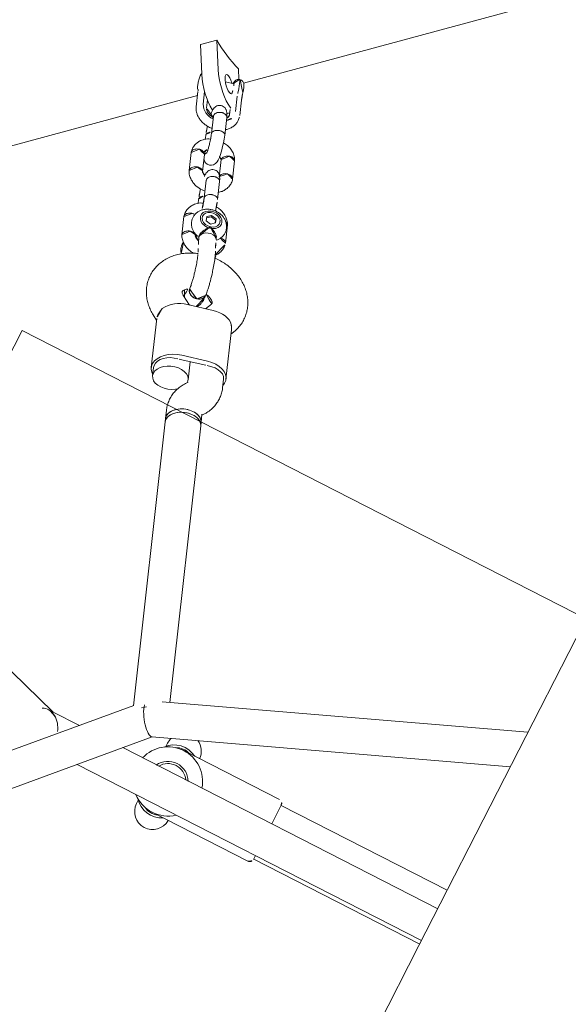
# Model space of a CAD drawing. Extents: x 5459245 to 5462690, y 5971016 to 5972523.
# Tile 155 of 198: x 5462452.875 to 5462453.12, y 5972213.936 to 5972214.377. Entities that reach past the tile are written whole.
import ezdxf

# ---------------------------------------------------------------- set-up
doc = ezdxf.new("R2010")
doc.units = 0
doc.layers.add('A_MAŁA ARCHITEKTURA', color=195, linetype='CONTINUOUS', lineweight=9)
doc.layers.add('ADT CCTV', color=102, linetype='CONTINUOUS')

# ---------------------------------------------------------------- blocks, each defined once
blk = doc.blocks.new('A$C43995eb0')
at = {"layer": 'A_MAŁA ARCHITEKTURA'}
for p, q in [((831.59, 350), (831.59, -350)), ((831.59, -350), (1131.59, -350))]:
    blk.add_line(p, q, dxfattribs=at)
at = {"layer": 'A_MAŁA ARCHITEKTURA', "linetype": 'Continuous'}
for p, q in [((355.72, -66.5), (995.85, -66.5)), ((888.66, -66.5), (950.99, -218.5)), ((967.05, -215.5), (905.95, -66.5)), ((968.09, -66.5), (968.09, -150)), ((977.33, -66.5), (977.33, -224.91)), ((993.33, -239.72), (993.33, -66.5)), ((995.09, -150), (995.09, -66.5)), ((995.85, -66.5), (1143.94, -66.5)), ((966.09, -151.9), (966.09, -200)), ((977.33, -150), (967.99, -150)), ((995.19, -150), (993.33, -150)), ((997.09, -200), (997.09, -151.9)), ((966.09, -200), (966.09, -201)), ((966.13, -201), (966.09, -201)), ((997.09, -201), (997.06, -201)), ((997.09, -201), (997.09, -200)), ((687.86, -312.1), (588.82, -202.83)), ((966.4, -208), (968.04, -208)), ((995.14, -208), (996.78, -208)), ((949.72, -215.42), (833.25, -259.36)), ((1208.21, -438.67), (966.98, -215.33)), ((958.21, -229.02), (1193.15, -446.53)), ((838.9, -274.33), (958.44, -229.23)), ((977.33, -246.71), (977.33, -259.85)), ((809.41, -258.83), (788.71, -266.64)), ((813.57, -258.37), (809.99, -259.72)), ((831.83, -259.9), (828.25, -261.25)), ((833.25, -259.36), (831.83, -259.9)), ((977.33, -259.84), (955.49, -331.17)), ((828.76, -261.06), (827.98, -260.49)), ((977.33, -261.53), (977.33, -262.49)), ((790.47, -265.98), (789.2, -265.39)), ((806.03, -269.8), (808.92, -281.34)), ((808.01, -269.62), (810.9, -281.15)), ((817.4, -273.76), (809.77, -276.64)), ((818.56, -273.42), (819.48, -274.1)), ((818.69, -273.54), (818.71, -273.53)), ((833.9, -276.22), (837.47, -274.87)), ((837.47, -274.87), (838.9, -274.33)), ((782.51, -279.93), (785.57, -281.34)), ((787.58, -289.39), (784.69, -277.85)), ((755.42, -286.71), (747.7, -289.62)), ((787.35, -288.46), (784.93, -292.66)), ((819.49, -290.07), (823.04, -288.73)), ((747.55, -295.45), (749.32, -294.77)), ((749.44, -294.92), (748.21, -295.38)), ((749.32, -294.77), (750.73, -296.51)), ((751.06, -293.21), (751.03, -293.18)), ((755.83, -291.18), (755.1, -291.46)), ((780.86, -291.63), (781.26, -291.56)), ((799.34, -298.77), (820.07, -290.95)), ((728.4, -296.9), (720.68, -299.81)), ((739.56, -298.74), (732.01, -301.59)), ((747.18, -297.86), (747.55, -295.45)), ((747.18, -297.86), (747.84, -297.8)), ((748.59, -299.6), (747.18, -297.86)), ((748.21, -295.38), (747.55, -295.45)), ((748.21, -295.38), (747.84, -297.8)), ((747.84, -297.8), (749.13, -299.39)), ((748.59, -299.6), (750.36, -298.92)), ((750.73, -296.51), (750.36, -298.92)), ((757.82, -298.7), (758.56, -298.42)), ((798.79, -300.65), (800.02, -298.52)), ((722.91, -305.38), (730.29, -302.6)), ((751.73, -300.74), (751.76, -300.69)), ((758.44, -300.28), (757.8, -300.53)), ((757.93, -300.21), (758.65, -300.14)), ((701.62, -307.01), (695.14, -309.45)), ((734.16, -307.19), (741.66, -304.36)), ((743.43, -306.31), (745.1, -305.68)), ((753.17, -308.68), (760.88, -305.77)), ((692.61, -310.23), (691.7, -310.46)), ((700.85, -309.5), (694.37, -311.94)), ((701.16, -312.1), (703.31, -311.3)), ((703.48, -312.51), (702.62, -311.56)), ((712.53, -308.93), (704.98, -311.78)), ((731.42, -310.48), (724.25, -313.18)), ((683.27, -316.99), (687.32, -314.69)), ((690.12, -315.91), (691.05, -319.6)), ((707.14, -317.38), (714.64, -314.55)), ((716.41, -316.51), (718.07, -315.88)), ((726.15, -318.88), (733.86, -315.97)), ((687.75, -324.91), (676.2, -331.48)), ((699.09, -325.95), (704.46, -323.92)), ((705.3, -321.81), (701.91, -323.09)), ((700.51, -328.55), (706.99, -326.1)), ((768.26, -400.82), (702.19, -327.92)), ((681.33, -337.13), (676.2, -331.48)), ((692.88, -330.57), (681.33, -337.13))]:
    blk.add_line(p, q, dxfattribs=at)
at = {"layer": 'A_MAŁA ARCHITEKTURA', "linetype": 'Continuous', "flags": 128}
for points in [[(963.8, -207.56), (964.62, -207.8), (966.4, -208)], [(957.59, -225.49), (956.91, -224.66), (956.27, -223.69)], [(812.6, -258.73), (811.33, -258.53), (809.99, -258.66), (808.76, -259.14), (807.68, -259.96), (806.8, -261.09), (806.14, -262.5), (805.72, -264.13), (805.56, -265.94), (805.66, -267.85), (806.03, -269.8)], [(807.81, -268.65), (807.38, -267.03), (807.2, -265.41), (807.26, -263.87), (807.58, -262.48), (808.12, -261.31), (808.88, -260.4), (809.82, -259.79), (809.99, -259.72)], [(837.47, -274.87), (836.86, -275.04), (835.69, -275.05), (834.48, -274.71), (833.28, -274.02), (832.14, -273.03), (831.11, -271.77), (830.26, -270.3), (829.6, -268.7), (829.19, -267.04), (829.03, -265.39), (829.13, -263.84), (829.49, -262.45), (830.09, -261.29), (830.9, -260.42), (831.83, -259.9)], [(831.83, -259.9), (831.38, -260.1), (830.47, -260.82), (829.76, -261.84), (829.28, -263.12), (829.04, -264.6), (829.07, -266.21), (829.36, -267.87)], [(830.67, -266.85), (830.46, -265.19), (830.51, -263.61), (830.82, -262.18), (831.37, -260.97), (832.14, -260.04), (833.1, -259.42), (833.25, -259.36)], [(833.25, -259.36), (832.8, -259.57), (831.9, -260.28), (831.18, -261.3), (830.7, -262.58), (830.47, -264.06), (830.5, -265.67), (830.79, -267.34)], [(784.69, -277.85), (784.39, -276.34), (784.24, -274.85), (784.25, -273.41), (784.41, -272.04), (784.73, -270.77), (785.19, -269.64), (785.79, -268.66), (786.52, -267.85)], [(829.36, -267.87), (829.9, -269.52), (830.66, -271.06), (831.61, -272.43), (832.7, -273.56), (833.88, -274.41), (835.09, -274.92), (836.29, -275.09), (837.4, -274.89), (837.47, -274.87)], [(838.9, -274.33), (838.51, -274.45), (837.36, -274.54), (836.15, -274.27), (834.94, -273.65), (833.79, -272.72), (832.73, -271.51), (831.84, -270.08), (831.14, -268.5), (830.67, -266.85)], [(830.79, -267.34), (831.33, -268.98), (832.09, -270.52), (833.03, -271.89), (834.12, -273.03), (835.3, -273.87), (836.52, -274.39), (837.71, -274.55), (838.83, -274.36), (838.9, -274.33)], [(818.69, -273.54), (818.01, -273.59), (816.95, -273.96), (816.04, -274.68), (815.33, -275.7), (814.85, -276.98), (814.61, -278.46), (814.64, -280.07), (814.93, -281.74)], [(814.93, -281.74), (815.47, -283.38), (816.23, -284.92), (817.18, -286.29), (818.27, -287.42), (819.45, -288.27), (820.66, -288.79), (821.86, -288.95), (822.97, -288.75), (823.96, -288.21), (824.78, -287.33), (825.38, -286.18), (825.74, -284.79), (825.84, -283.23), (825.68, -281.59), (825.27, -279.92), (824.61, -278.32), (823.76, -276.86), (823.05, -275.94)], [(808.92, -281.34), (809.53, -283.27), (810.36, -285.11), (811.4, -286.8), (812.6, -288.29), (813.92, -289.51), (815.31, -290.43), (816.74, -291.02), (818.15, -291.25), (819.49, -291.13), (820.72, -290.65), (821.79, -289.83), (822.53, -288.92)], [(811.18, -282.11), (811.57, -283.74), (812.18, -285.32), (812.99, -286.77), (813.97, -288.04), (815.07, -289.06), (816.24, -289.8), (817.43, -290.21), (818.59, -290.28), (819.49, -290.07)], [(749.68, -292.35), (748.66, -292.19), (747.66, -292.41), (746.76, -292.98), (746.02, -293.86), (745.5, -294.99), (745.23, -296.28), (745.24, -297.64), (745.53, -298.97), (746.07, -300.16), (746.82, -301.13), (747.73, -301.81), (748.74, -302.14), (749.75, -302.11), (750.71, -301.71), (751.54, -300.98), (752.18, -299.96), (752.58, -298.74), (752.71, -297.41), (752.56, -296.05), (752.14, -294.78), (751.49, -293.69), (750.65, -292.86), (749.68, -292.35)], [(751.9, -296.07), (751.47, -294.95), (750.82, -294.03), (750.01, -293.38), (749.1, -293.08), (748.18, -293.14), (747.33, -293.55), (746.62, -294.3), (746.12, -295.29), (745.87, -296.46), (745.9, -297.69), (746.2, -298.87), (746.74, -299.91), (747.48, -300.7), (748.35, -301.18), (749.27, -301.31), (750.17, -301.06), (750.96, -300.48), (751.57, -299.6), (751.94, -298.51), (752.06, -297.3), (751.9, -296.07)], [(758.56, -298.42), (758.52, -298.43), (757.72, -298.51), (756.87, -298.22), (756.05, -297.59), (755.34, -296.7), (754.82, -295.62), (754.53, -294.45), (754.5, -293.32), (754.73, -292.34)], [(754.73, -292.34), (755.21, -291.6), (755.83, -291.19)], [(726.09, -312.49), (726.86, -311.86), (727.18, -311.42), (727.39, -311.01), (727.63, -310.03), (727.55, -309.02), (727.18, -308.15), (726.53, -307.39), (725.66, -306.86), (724.7, -306.6), (723.81, -306.52), (723.1, -306.54), (722.4, -306.6), (721.08, -306.77), (718.89, -307.17), (717.45, -307.5), (715.83, -307.91), (714.11, -308.41), (712.44, -308.96), (712.44, -308.96)], [(692.49, -312.49), (691.2, -312.82), (689.96, -313.18), (688.88, -313.55), (688.02, -313.89), (687.44, -314.2), (687.2, -314.44), (687.2, -314.52)], [(700.45, -312.06), (700.21, -312.6), (699.46, -313.93), (698.46, -315.38), (697.25, -316.9), (695.85, -318.44), (694.32, -319.96), (692.69, -321.41), (691.02, -322.74), (689.36, -323.92), (687.75, -324.91)], [(694.5, -315.85), (694.01, -316.65), (693.3, -317.54), (692.43, -318.44), (691.46, -319.28), (690.48, -319.99), (689.57, -320.51), (688.8, -320.8), (688.22, -320.84), (687.9, -320.61), (687.85, -320.16), (688.07, -319.5), (688.56, -318.69), (689.27, -317.8), (690.14, -316.9), (690.33, -316.72)], [(690.9, -315.46), (690.34, -315.71), (690.13, -315.89), (690.12, -315.91)], [(694.55, -314.58), (694.68, -314.73), (694.73, -315.18), (694.5, -315.85)]]:
    blk.add_lwpolyline(points, dxfattribs=at)
at = {"layer": 'A_MAŁA ARCHITEKTURA', "linetype": 'Continuous'}
for centre, radius, start, end in [((967.99, -151.9), 1.9, 90, 180), ((995.19, -151.9), 1.9, 0, 90), ((981.59, -200), 15.5, 105.9788, 180), ((966.4, -200), 8, 92.223, 153.6159), ((981.59, -200), 9, 117.266, 242.734), ((981.59, -200), 8, 122.2326, 237.7674), ((981.59, -200), 15.5, 319.1984, 40.8016), ((996.78, -200), 8, 270, 87.777), ((975.59, -200), 11, 149.7274, 230.8996), ((973.59, -200), 8, 159.6359, 208.723), ((987.59, -200), 11, 309.1004, 30.2726), ((989.59, -200), 8, 331.277, 20.3641), ((981.59, -200), 15.5, 180, 254.0212), ((819.37, -266.77), 11.71, 189.2517, 194.0761), ((822.7, -278.2), 12.16, 194.0674, 198.7705), ((801.38, -286.45), 14.1, 192.0223, 239.504), ((689.05, -297.3), 15.58, 282.7793, 289.9726), ((702.35, -314.13), 4.87, 36.6204, 107.9659), ((627.4, -298.71), 58.78, 326.1195, 341.8731), ((695.81, -328.46), 13.9, 95.2202, 110.6993), ((701.2, -317.6), 7.11, 297.2849, 5.0956), ((675.32, -300.21), 35.07, 300.045, 327.8277)]:
    blk.add_arc(centre, radius, start, end, dxfattribs=at)
for centre, major_axis, ratio, start_param, end_param in [((960.25, -220), (6.72, 4.66), 0.316315, 3.813533, 6.213438), ((960.25, -220), (6.72, 4.66), 0.316315, 3.813533, 6.213438), ((985.33, -261.04), (7.2, 4.39), 0.795996, 1.255342, 3.075988), ((985.33, -261.04), (7.2, 4.39), 0.795996, 1.255342, 2.164694), ((985.33, -261.04), (7.2, 4.39), 0.795996, 2.164694, 3.075988), ((985.33, -261.04), (8, -1.2), 0.067946, 2.965279, 3.131424), ((985.33, -261.04), (8, -1.2), 0.067946, 2.965279, 3.151762)]:
    blk.add_ellipse(centre, major_axis=major_axis, ratio=ratio, start_param=start_param, end_param=end_param, dxfattribs=at)
for points, knots in [([(827.98, -260.49), (827.54, -260.19), (826.46, -259.45), (824.6, -258.53), (822.43, -257.81), (820.22, -257.43), (818.02, -257.38), (815.89, -257.65), (814.42, -258.05), (813.67, -258.33), (813.57, -258.37)], [0, 0, 0, 0, 0.103852, 0.256199, 0.40649, 0.553856, 0.6987, 0.841688, 0.977334, 1, 1, 1, 1]), ([(789.2, -265.39), (788.7, -265.18), (787.47, -264.65), (785.42, -264.1), (783.09, -263.79), (780.78, -263.81), (778.52, -264.15), (776.33, -264.79), (774.25, -265.73), (772.29, -266.94), (770.48, -268.42), (768.83, -270.14), (767.37, -272.09), (766.11, -274.26), (765.07, -276.6), (764.27, -279.1), (763.72, -281.71), (763.45, -284.39), (763.38, -286.46), (763.5, -287.61), (763.52, -287.86)], [0, 0, 0, 0, 0.0404862, 0.0994768, 0.1577367, 0.2151775, 0.2720542, 0.3286287, 0.3851627, 0.441968, 0.4993174, 0.5574151, 0.6163684, 0.676173, 0.7367236, 0.7978523, 0.8593816, 0.9211693, 0.9831224, 1, 1, 1, 1]), ([(786.52, -267.85), (787.2, -267.38), (787.96, -266.85), (788.64, -266.69), (788.72, -266.68)], [0, 0, 0, 0, 0.8847902, 1, 1, 1, 1]), ([(818.48, -273.37), (818.48, -273.37), (818.49, -273.37), (818.55, -273.42), (818.56, -273.42)], [0, 0, 0, 0, 0.84985, 1, 1, 1, 1]), ([(819.48, -274.1), (819.92, -274.4), (821, -275.14), (822.86, -276.06), (825.03, -276.78), (827.24, -277.16), (829.44, -277.21), (831.57, -276.94), (833.04, -276.53), (833.79, -276.26), (833.9, -276.22)], [0, 0, 0, 0, 0.103852, 0.256199, 0.40649, 0.553856, 0.6987, 0.841688, 0.977334, 1, 1, 1, 1]), ([(779.62, -284), (779.63, -283.91), (779.7, -283.36), (779.98, -282.49), (780.41, -281.47), (780.89, -280.71), (781.35, -280.2), (781.72, -279.93), (781.95, -279.82), (782.06, -279.81), (782.16, -279.8), (782.41, -279.89), (782.51, -279.93)], [0, 0, 0, 0, 0.019737, 0.114267, 0.20849, 0.303249, 0.400044, 0.501861, 0.613952, 0.747384, 0.894069, 1, 1, 1, 1]), ([(762.26, -288.32), (762.04, -288.14), (761.43, -287.63), (760.05, -286.88), (758.57, -286.47), (757.25, -286.41), (756.34, -286.48), (755.72, -286.63), (755.4, -286.71)], [0, 0, 0, 0, 0.113505, 0.316715, 0.614776, 0.735306, 0.86603, 1, 1, 1, 1]), ([(780.41, -283.91), (779.7, -283.98), (778.39, -284.12), (776.22, -284.49), (774.37, -284.85), (772.66, -285.22), (770.76, -285.67), (768.32, -286.31), (765.45, -287.16), (763.72, -287.78), (762.8, -288.1)], [0, 0, 0, 0, 0.146195, 0.272094, 0.372118, 0.446325, 0.539657, 0.666535, 0.822865, 1, 1, 1, 1]), ([(786.6, -285.48), (786.41, -285.28), (785.95, -284.81), (785.1, -284.35), (783.86, -283.97), (782.19, -283.79), (780.78, -283.89), (780.05, -283.94)], [0, 0, 0, 0, 0.112958, 0.277278, 0.487527, 0.733177, 1, 1, 1, 1]), ([(783.35, -286.73), (783.22, -286.33), (782.95, -285.52), (782.19, -284.57), (781.29, -284.03), (780.59, -283.83), (780.25, -283.93), (780.22, -283.94)], [0, 0, 0, 0, 0.244948, 0.489896, 0.734834, 0.979744, 1, 1, 1, 1]), ([(780.26, -283.97), (780.4, -283.95), (780.85, -283.87), (781.65, -284.19), (782.5, -284.89), (783.07, -285.81), (783.28, -286.48), (783.35, -286.73)], [0, 0, 0, 0, 0.103838, 0.350944, 0.598091, 0.845273, 1, 1, 1, 1]), ([(747.72, -289.61), (747.42, -289.77), (746.79, -290.09), (745.68, -290.93), (744.53, -292.2), (743.6, -293.89), (742.93, -295.71), (742.84, -297.02), (742.79, -297.73)], [0, 0, 0, 0, 0.110812, 0.227782, 0.442611, 0.632904, 0.799541, 1, 1, 1, 1]), ([(756.11, -291.07), (755.8, -290.77), (755.16, -290.15), (753.99, -289.49), (752.66, -289.04), (751.25, -288.9), (749.84, -289.08), (748.53, -289.57), (747.36, -290.32), (746.36, -291.3), (745.55, -292.49), (744.95, -293.85), (744.59, -295.35), (744.5, -296.94), (744.67, -298.55), (745.13, -300.13), (745.86, -301.59), (746.83, -302.83), (747.95, -303.79), (749.16, -304.46), (750.49, -304.88), (751.9, -304.99), (753.31, -304.77), (754.6, -304.26), (755.75, -303.49), (756.74, -302.49), (757.52, -301.28), (758.11, -299.94), (758.29, -298.96), (758.38, -298.49)], [0, 0, 0, 0, 0.032935, 0.068602, 0.103592, 0.141557, 0.178366, 0.214335, 0.249935, 0.285765, 0.322315, 0.359863, 0.398403, 0.437728, 0.477641, 0.518092, 0.559104, 0.600503, 0.636932, 0.672517, 0.707453, 0.745291, 0.782001, 0.81791, 0.853508, 0.889386, 0.926021, 0.963665, 1, 1, 1, 1]), ([(746.81, -290.92), (746.82, -290.85), (746.85, -290.49), (747.15, -290.01), (747.5, -289.68), (747.73, -289.61), (747.75, -289.61)], [0, 0, 0, 0, 0.104165, 0.529465, 0.954684, 1, 1, 1, 1]), ([(754.36, -289.75), (754.36, -289.74), (754.29, -289.4), (754.22, -288.72), (754.37, -287.82), (754.74, -287.13), (755.16, -286.78), (755.45, -286.71), (755.52, -286.69)], [0, 0, 0, 0, 0.009132, 0.237789, 0.466444, 0.695072, 0.923656, 1, 1, 1, 1]), ([(759.3, -289.65), (758.8, -289.91), (757.9, -290.37), (756.47, -290.93), (755.84, -291.18)], [0, 0, 0, 0, 0.560072, 1, 1, 1, 1]), ([(762.8, -288.1), (762.22, -288.33), (760.86, -288.86), (759.87, -289.36), (759.3, -289.65)], [0, 0, 0, 0, 0.433594, 1, 1, 1, 1]), ([(763.66, -287.81), (763.28, -287.83), (762.71, -287.86), (762.19, -288.07), (762.03, -288.14)], [0, 0, 0, 0, 0.687949, 1, 1, 1, 1]), ([(783.35, -286.73), (783.43, -287.16), (783.58, -288.02), (783.38, -289.31), (782.89, -290.43), (782.14, -291.21), (781.44, -291.61), (781.02, -291.58), (780.92, -291.58)], [0, 0, 0, 0, 0.188667, 0.377335, 0.565994, 0.754632, 0.943241, 1, 1, 1, 1]), ([(780.95, -291.57), (781.16, -291.55), (781.69, -291.51), (782.45, -290.96), (783.11, -290.04), (783.49, -288.84), (783.54, -287.69), (783.41, -287), (783.35, -286.73)], [0, 0, 0, 0, 0.1214263, 0.3113029, 0.5012031, 0.6911345, 0.881093, 1, 1, 1, 1]), ([(751.9, -296.07), (751.9, -296.07), (751.97, -295.89), (752.21, -295.25), (752.7, -294.11), (753.25, -293.15), (753.8, -292.43), (754.31, -291.91), (754.84, -291.5), (755.1, -291.46), (755.1, -291.46)], [0, 0, 0, 0, 0.002011, 0.09989, 0.351304, 0.604054, 0.627686, 0.815949, 0.997168, 1, 1, 1, 1]), ([(765.49, -295.35), (766.27, -295.07), (767.75, -294.54), (770.28, -293.79), (772.48, -293.21), (774.24, -292.79), (775.8, -292.45), (777.46, -292.12), (779.38, -291.79), (780.5, -291.67), (781.09, -291.61)], [0, 0, 0, 0, 0.171598, 0.325672, 0.453402, 0.55015, 0.624586, 0.72441, 0.85201, 1, 1, 1, 1]), ([(784.93, -292.66), (784.86, -292.78), (784.62, -293.16), (784.23, -293.63), (783.84, -293.96), (783.57, -294.09), (783.44, -294.12), (783.35, -294.13), (783.03, -294.04), (782.59, -293.81), (782.04, -293.36), (781.42, -292.67), (781.01, -292), (780.82, -291.66)], [0, 0, 0, 0, 0.03912, 0.123364, 0.211014, 0.306303, 0.417089, 0.568032, 0.664241, 0.751296, 0.832521, 0.917263, 1, 1, 1, 1]), ([(782.25, -293.5), (782.64, -293.34), (783.65, -292.93), (784.67, -292.39), (785.23, -291.99), (785.38, -291.87)], [0, 0, 0, 0, 0.310432, 0.806735, 1, 1, 1, 1]), ([(727.34, -299.94), (727.34, -299.93), (727.26, -299.59), (727.2, -298.92), (727.35, -298.02), (727.72, -297.32), (728.14, -296.97), (728.42, -296.9), (728.5, -296.89)], [0, 0, 0, 0, 0.009132, 0.237789, 0.466444, 0.695072, 0.923656, 1, 1, 1, 1]), ([(736.47, -299.9), (736.13, -299.46), (735.57, -298.72), (734.45, -297.87), (733.04, -297.07), (731.54, -296.67), (730.23, -296.61), (729.32, -296.67), (728.7, -296.83), (728.38, -296.91)], [0, 0, 0, 0, 0.172084, 0.285813, 0.449526, 0.689652, 0.786755, 0.89207, 1, 1, 1, 1]), ([(741.33, -304.43), (741.32, -304.43), (741.1, -304.45), (740.63, -304.36), (739.95, -303.92), (739.33, -303.21), (738.94, -302.46), (738.73, -301.82), (738.62, -301.34), (738.55, -300.7), (738.61, -299.94), (738.9, -299.23), (739.26, -298.83), (739.53, -298.77), (739.59, -298.75)], [0, 0, 0, 0, 0.004525, 0.117822, 0.231119, 0.344402, 0.457663, 0.513674, 0.56968, 0.625685, 0.738917, 0.852162, 0.965449, 1, 1, 1, 1]), ([(744.58, -297.28), (744.54, -297.29), (743.97, -297.41), (742.78, -297.73), (741.03, -298.23), (740, -298.58), (739.47, -298.77)], [0, 0, 0, 0, 0.019272, 0.314651, 0.642144, 1, 1, 1, 1]), ([(757.8, -298.67), (757.77, -298.69), (757.68, -298.76), (757.27, -298.8), (756.58, -298.76), (755.55, -298.42), (754.45, -297.86), (753.29, -297.11), (752.45, -296.48), (751.99, -296.15), (751.9, -296.08), (751.9, -296.07)], [0, 0, 0, 0, 0.029056, 0.090533, 0.243765, 0.396743, 0.556234, 0.735054, 0.943006, 0.998352, 1, 1, 1, 1]), ([(759.82, -297.91), (759.79, -298.06), (759.71, -298.47), (759.48, -299.07), (759.18, -299.61), (758.86, -299.99), (758.61, -300.21), (758.43, -300.29), (758.37, -300.32)], [0, 0, 0, 0, 0.121646, 0.334572, 0.570182, 0.738825, 0.915823, 1, 1, 1, 1]), ([(758.56, -298.42), (759.3, -298.12), (761.02, -297.45), (762.27, -296.81), (762.98, -296.45)], [0, 0, 0, 0, 0.4348131, 1, 1, 1, 1]), ([(760.87, -305.78), (761.17, -305.63), (761.8, -305.3), (762.91, -304.46), (764.05, -303.19), (764.99, -301.5), (765.69, -299.59), (765.78, -298.18), (765.83, -297.37)], [0, 0, 0, 0, 0.107819, 0.221629, 0.430656, 0.615808, 0.777944, 1, 1, 1, 1]), ([(762.98, -296.45), (763.33, -296.27), (763.96, -295.95), (765.02, -295.53), (765.49, -295.35)], [0, 0, 0, 0, 0.559092, 1, 1, 1, 1]), ([(765.09, -295.51), (765.37, -296.25), (765.96, -297.85), (767.17, -300.13), (768.66, -302.35), (770.36, -304.35), (772.26, -306.09), (774.33, -307.55), (776.52, -308.7), (778.8, -309.53), (781.12, -310.02), (783.44, -310.17), (785.74, -310), (787.97, -309.52), (790.11, -308.74), (792.14, -307.68), (794.03, -306.35), (795.77, -304.76), (797.32, -302.94), (798.28, -301.52), (798.74, -300.73), (798.79, -300.65)], [0, 0, 0, 0, 0.051031, 0.109713, 0.168473, 0.227148, 0.285495, 0.343242, 0.400149, 0.456077, 0.511019, 0.565089, 0.618493, 0.671494, 0.724307, 0.777217, 0.830503, 0.884393, 0.939041, 0.993176, 1, 1, 1, 1]), ([(794.22, -298.6), (795.02, -298.74), (796.62, -299.03), (798.4, -299.07), (799.06, -298.81), (799.31, -298.7)], [0, 0, 0, 0, 0.380165, 0.75991, 1, 1, 1, 1]), ([(720.7, -299.8), (720.39, -299.96), (719.76, -300.28), (718.66, -301.12), (717.51, -302.39), (716.58, -304.09), (715.9, -305.91), (715.82, -307.21), (715.77, -307.92)], [0, 0, 0, 0, 0.110812, 0.227782, 0.442611, 0.632904, 0.799541, 1, 1, 1, 1]), ([(719.87, -302.76), (719.87, -302.75), (719.78, -302.42), (719.68, -301.75), (719.78, -300.87), (720.11, -300.2), (720.48, -299.87), (720.71, -299.81), (720.73, -299.8)], [0, 0, 0, 0, 0.009632, 0.250828, 0.492021, 0.733185, 0.974304, 1, 1, 1, 1]), ([(719.87, -302.76), (719.88, -302.77), (719.97, -303.11), (720.24, -303.75), (720.82, -304.57), (721.51, -305.16), (722.12, -305.41), (722.58, -305.44), (722.83, -305.42), (722.96, -305.36), (722.98, -305.35)], [0, 0, 0, 0, 0.007727, 0.20123, 0.394732, 0.588223, 0.781671, 0.877324, 0.972961, 1, 1, 1, 1]), ([(727.34, -299.94), (727.34, -299.96), (727.42, -300.3), (727.65, -300.96), (728.18, -301.79), (728.83, -302.4), (729.42, -302.65), (729.88, -302.69), (730.1, -302.65), (730.2, -302.63)], [0, 0, 0, 0, 0.007942, 0.206822, 0.405702, 0.604569, 0.803393, 0.901705, 1, 1, 1, 1]), ([(732.23, -301.5), (731.84, -301.66), (731.11, -301.96), (730.03, -302.55), (729.29, -303.13), (728.81, -303.76), (728.5, -304.35), (728.28, -305.19), (728.36, -306.22), (728.75, -307.14), (729.45, -307.94), (730.33, -308.44), (731.21, -308.66), (732.09, -308.73), (732.7, -308.72), (732.97, -308.7), (733.02, -308.69)], [0, 0, 0, 0, 0.093803, 0.17927, 0.315439, 0.364527, 0.401444, 0.473007, 0.542737, 0.608265, 0.679896, 0.76135, 0.849342, 0.924971, 0.985508, 1, 1, 1, 1]), ([(733.86, -307.25), (733.85, -307.25), (733.61, -307.27), (733.11, -307.2), (732.38, -306.77), (731.73, -306.07), (731.32, -305.33), (731.1, -304.7), (731, -304.22), (730.94, -303.58), (731.01, -302.81), (731.35, -302.08), (731.73, -301.68), (732.01, -301.6), (732.07, -301.59)], [0, 0, 0, 0, 0.004548, 0.118437, 0.232326, 0.3462, 0.460053, 0.516356, 0.572654, 0.628953, 0.742775, 0.856612, 0.97049, 1, 1, 1, 1]), ([(741.53, -304.4), (742.23, -304.17), (743.54, -303.72), (745.55, -303.19), (746.61, -302.97), (746.97, -302.89)], [0, 0, 0, 0, 0.432104, 0.807619, 1, 1, 1, 1]), ([(743.9, -303.65), (744.08, -304.1), (744.6, -305.4), (745.77, -306.65), (747.11, -307.72), (748.53, -308.52), (750.02, -308.92), (751.34, -308.98), (752.25, -308.91), (752.87, -308.76), (753.18, -308.68)], [0, 0, 0, 0, 0.1161088, 0.3338355, 0.4253451, 0.5570727, 0.7502851, 0.8284164, 0.9131556, 1, 1, 1, 1]), ([(757.73, -303.2), (757.73, -303.18), (757.63, -302.85), (757.53, -302.19), (757.63, -301.32), (757.93, -300.66), (758.25, -300.44), (758.39, -300.35)], [0, 0, 0, 0, 0.0104881, 0.2731223, 0.535757, 0.7983756, 1, 1, 1, 1]), ([(757.73, -303.2), (757.73, -303.21), (757.83, -303.54), (758.09, -304.19), (758.67, -305), (759.36, -305.59), (759.97, -305.84), (760.43, -305.88), (760.73, -305.84), (760.89, -305.76), (760.96, -305.73)], [0, 0, 0, 0, 0.007417, 0.193152, 0.378884, 0.564594, 0.750269, 0.84209, 0.933903, 1, 1, 1, 1]), ([(763.51, -303.67), (763.87, -303.71), (764.7, -303.81), (765.99, -303.59), (767.28, -303.07), (768.14, -302.55), (768.51, -302.17), (768.56, -302.11)], [0, 0, 0, 0, 0.198712, 0.456835, 0.709321, 0.959619, 1, 1, 1, 1]), ([(703.44, -306.63), (703.2, -306.64), (702.58, -306.67), (701.98, -306.88), (701.62, -307.01)], [0, 0, 0, 0, 0.384597, 1, 1, 1, 1]), ([(710.09, -309.85), (709.97, -309.68), (709.52, -309.04), (708.54, -308.16), (707.18, -307.28), (705.71, -306.74), (704.44, -306.52), (703.69, -306.6), (703.44, -306.63)], [0, 0, 0, 0, 0.076109, 0.28702, 0.495897, 0.70071, 0.900383, 1, 1, 1, 1]), ([(722.05, -306.64), (722.06, -306.61), (722.16, -306.33), (722.39, -305.98), (722.71, -305.59), (722.96, -305.38), (723.13, -305.29), (723.19, -305.27)], [0, 0, 0, 0, 0.03958, 0.380027, 0.623711, 0.879467, 1, 1, 1, 1]), ([(733.84, -315.98), (734.15, -315.82), (734.78, -315.5), (735.88, -314.66), (737.03, -313.39), (737.98, -311.69), (738.7, -309.54), (739.05, -307.41), (738.78, -305.92), (738.69, -305.48)], [0, 0, 0, 0, 0.09039, 0.185803, 0.36104, 0.516263, 0.652189, 0.897088, 1, 1, 1, 1]), ([(733.86, -307.25), (733.87, -307.25), (734, -307.23), (734.11, -307.18), (734.21, -307.12)], [0, 0, 0, 0, 0.074667, 1, 1, 1, 1]), ([(734.03, -307.19), (734.03, -307.19), (734.05, -307.2), (734.13, -307.17), (734.2, -307.15)], [0, 0, 0, 0, 0.142473, 1, 1, 1, 1]), ([(738.79, -307.68), (739.24, -307.57), (740.29, -307.3), (741.95, -306.82), (742.98, -306.47), (743.52, -306.28)], [0, 0, 0, 0, 0.263269, 0.615314, 1, 1, 1, 1]), ([(743.1, -306.39), (743.09, -306.39), (743.08, -306.39), (743.04, -306.39), (742.9, -306.39), (742.55, -306.35), (741.98, -306.07), (741.33, -305.48), (741.02, -304.93), (740.86, -304.66)], [0, 0, 0, 0, 0.011119, 0.019535, 0.053204, 0.188301, 0.461322, 0.739749, 1, 1, 1, 1]), ([(741.33, -304.43), (741.34, -304.43), (741.45, -304.42), (741.55, -304.37), (741.64, -304.32)], [0, 0, 0, 0, 0.075403, 1, 1, 1, 1]), ([(743.1, -306.39), (743.11, -306.39), (743.13, -306.39), (743.17, -306.38), (743.26, -306.37), (743.34, -306.34), (743.4, -306.31)], [0, 0, 0, 0, 0.081316, 0.142859, 0.389081, 1, 1, 1, 1]), ([(750.26, -306.01), (750.26, -306), (750.25, -305.98), (750.24, -305.91), (750.2, -305.71), (750.14, -305.29), (750.18, -304.94), (750.21, -304.74)], [0, 0, 0, 0, 0.029882, 0.052498, 0.14298, 0.506039, 1, 1, 1, 1]), ([(750.26, -306.01), (750.27, -306.02), (750.27, -306.05), (750.28, -306.11), (750.34, -306.32), (750.5, -306.83), (750.88, -307.56), (751.49, -308.26), (752.2, -308.7), (752.77, -308.75), (753.12, -308.73), (753.21, -308.66), (753.22, -308.66)], [0, 0, 0, 0, 0.007727, 0.013576, 0.036974, 0.130859, 0.320593, 0.514067, 0.707508, 0.900912, 0.99656, 1, 1, 1, 1]), ([(691.7, -310.46), (691.53, -310.5), (691.04, -310.62), (690.22, -310.85), (689.31, -311.17), (688.65, -311.46), (688.02, -311.89), (687.54, -312.41), (687.21, -313.09), (687.07, -313.81), (687.17, -314.28), (687.22, -314.49)], [0, 0, 0, 0, 0.069991, 0.20554, 0.345426, 0.505953, 0.607934, 0.707494, 0.804209, 0.914156, 1, 1, 1, 1]), ([(695.14, -309.45), (695, -309.5), (694.6, -309.65), (693.79, -309.9), (693.05, -310.12), (692.65, -310.22), (692.61, -310.23)], [0, 0, 0, 0, 0.203689, 0.577227, 0.964162, 1, 1, 1, 1]), ([(705.2, -311.69), (704.82, -311.85), (704.09, -312.16), (703.01, -312.75), (702.27, -313.33), (701.79, -313.95), (701.48, -314.55), (701.26, -315.38), (701.34, -316.42), (701.73, -317.34), (702.43, -318.14), (703.31, -318.63), (704.18, -318.86), (705.07, -318.93), (705.87, -318.9), (706.57, -318.85), (707.17, -318.76), (707.49, -318.72)], [0, 0, 0, 0, 0.083263, 0.159127, 0.279995, 0.323567, 0.356336, 0.419858, 0.481753, 0.539918, 0.6035, 0.675802, 0.753907, 0.821038, 0.874773, 0.931015, 1, 1, 1, 1]), ([(703.31, -311.3), (703.39, -311.26), (703.57, -311.2), (703.75, -311.2), (703.84, -311.21)], [0, 0, 0, 0, 0.508209, 1, 1, 1, 1]), ([(703.79, -311.21), (703.95, -311.2), (704.3, -311.16), (704.81, -311.31), (705.19, -311.56), (705.32, -311.65)], [0, 0, 0, 0, 0.334038, 0.765725, 1, 1, 1, 1]), ([(706.84, -317.44), (706.83, -317.44), (706.59, -317.47), (706.09, -317.39), (705.35, -316.97), (704.71, -316.27), (704.3, -315.53), (704.08, -314.89), (703.98, -314.41), (703.91, -313.77), (703.99, -313), (704.32, -312.28), (704.71, -311.87), (704.99, -311.8), (705.05, -311.78)], [0, 0, 0, 0, 0.004548, 0.118437, 0.232326, 0.3462, 0.460053, 0.516356, 0.572654, 0.628953, 0.742775, 0.856612, 0.97049, 1, 1, 1, 1]), ([(714.31, -314.63), (714.3, -314.63), (714.08, -314.64), (713.61, -314.56), (712.92, -314.11), (712.31, -313.4), (711.92, -312.65), (711.71, -312.02), (711.6, -311.53), (711.53, -310.9), (711.58, -310.14), (711.88, -309.42), (712.24, -309.03), (712.51, -308.96), (712.57, -308.94)], [0, 0, 0, 0, 0.004525, 0.117822, 0.231119, 0.344402, 0.457663, 0.513674, 0.56968, 0.625685, 0.738917, 0.852162, 0.965449, 1, 1, 1, 1]), ([(714.51, -314.6), (715.21, -314.36), (716.53, -313.91), (718.76, -313.33), (720.59, -312.93), (721.95, -312.69), (722.9, -312.57), (723.42, -312.53), (723.45, -312.5), (723.47, -312.49)], [0, 0, 0, 0, 0.222506, 0.415873, 0.580225, 0.715142, 0.823264, 0.923369, 1, 1, 1, 1]), ([(723.55, -313.76), (723.54, -313.77), (723.3, -313.79), (722.8, -313.71), (722.12, -313.35), (721.77, -312.93), (721.62, -312.76)], [0, 0, 0, 0, 0.014538, 0.378597, 0.742656, 1, 1, 1, 1]), ([(724.49, -313.11), (724.39, -313.14), (724.19, -313.18), (723.95, -313.14), (723.74, -313.08), (723.53, -312.97), (723.31, -312.83), (723.1, -312.64), (723.02, -312.56)], [0, 0, 0, 0, 0.214415, 0.391133, 0.546905, 0.68038, 0.873224, 1, 1, 1, 1]), ([(730.71, -313.39), (730.7, -313.38), (730.61, -313.04), (730.51, -312.38), (730.61, -311.51), (730.9, -310.85), (731.23, -310.64), (731.37, -310.55)], [0, 0, 0, 0, 0.0104881, 0.2731223, 0.535757, 0.7983756, 1, 1, 1, 1]), ([(732.65, -308.71), (732.59, -308.89), (732.44, -309.32), (732.16, -309.8), (731.83, -310.18), (731.59, -310.4), (731.41, -310.49), (731.35, -310.51)], [0, 0, 0, 0, 0.1956134, 0.4804241, 0.6842844, 0.8982446, 1, 1, 1, 1]), ([(687.23, -314.52), (687.32, -314.71), (687.5, -315.12), (687.99, -315.56), (688.54, -315.88), (689.08, -316.05), (689.61, -316.1), (689.94, -316.11), (690.15, -316.09), (690.17, -316.09)], [0, 0, 0, 0, 0.159393, 0.341096, 0.502021, 0.651058, 0.802064, 0.982988, 1, 1, 1, 1]), ([(707.71, -317.16), (707.71, -317.17), (707.74, -317.59), (707.6, -318.43), (707.29, -319.56), (706.81, -320.51), (706.24, -321.23), (705.72, -321.63), (705.42, -321.76), (705.3, -321.81)], [0, 0, 0, 0, 0.000609, 0.179973, 0.358137, 0.535209, 0.712384, 0.892751, 1, 1, 1, 1]), ([(706.99, -326.1), (707.28, -325.98), (708.03, -325.66), (709.12, -324.91), (710.19, -323.82), (711.09, -322.5), (711.78, -320.99), (712.25, -319.32), (712.45, -317.57), (712.47, -316.25), (712.34, -315.54), (712.32, -315.43)], [0, 0, 0, 0, 0.080046, 0.202503, 0.326209, 0.452367, 0.580853, 0.711018, 0.842152, 0.973789, 1, 1, 1, 1]), ([(712.4, -317.71), (712.64, -317.65), (713.48, -317.44), (714.93, -317.02), (715.96, -316.66), (716.5, -316.47)], [0, 0, 0, 0, 0.159393, 0.561075, 1, 1, 1, 1]), ([(716.08, -316.58), (716.07, -316.58), (716.06, -316.58), (716.02, -316.59), (715.88, -316.59), (715.52, -316.54), (714.95, -316.27), (714.31, -315.68), (713.99, -315.12), (713.84, -314.85)], [0, 0, 0, 0, 0.011119, 0.019535, 0.053204, 0.188301, 0.461322, 0.739749, 1, 1, 1, 1]), ([(714.31, -314.63), (714.32, -314.62), (714.43, -314.62), (714.53, -314.56), (714.62, -314.51)], [0, 0, 0, 0, 0.075403, 1, 1, 1, 1]), ([(716.08, -316.58), (716.09, -316.58), (716.1, -316.58), (716.14, -316.57), (716.24, -316.56), (716.32, -316.53), (716.38, -316.51)], [0, 0, 0, 0, 0.081316, 0.142859, 0.389081, 1, 1, 1, 1]), ([(716.87, -313.85), (717.05, -314.3), (717.58, -315.59), (718.75, -316.84), (720.08, -317.92), (721.51, -318.71), (723, -319.11), (724.31, -319.17), (725.22, -319.11), (725.85, -318.95), (726.16, -318.87)], [0, 0, 0, 0, 0.1161088, 0.3338355, 0.4253451, 0.5570727, 0.7502851, 0.8284164, 0.9131556, 1, 1, 1, 1]), ([(723.24, -316.21), (723.24, -316.19), (723.23, -316.17), (723.22, -316.11), (723.18, -315.9), (723.12, -315.38), (723.16, -314.6), (723.45, -313.83), (723.89, -313.3), (724.27, -313.2), (724.44, -313.16)], [0, 0, 0, 0, 0.009022, 0.01585, 0.043167, 0.152777, 0.37429, 0.600191, 0.826054, 1, 1, 1, 1]), ([(723.24, -316.21), (723.24, -316.22), (723.25, -316.24), (723.26, -316.3), (723.31, -316.51), (723.48, -317.02), (723.86, -317.76), (724.47, -318.45), (725.17, -318.89), (725.75, -318.95), (726.09, -318.92), (726.19, -318.86), (726.19, -318.86)], [0, 0, 0, 0, 0.007727, 0.013576, 0.036974, 0.130859, 0.320593, 0.514067, 0.707508, 0.900912, 0.99656, 1, 1, 1, 1]), ([(723.55, -313.76), (723.56, -313.76), (723.7, -313.75), (723.83, -313.68), (723.95, -313.62)], [0, 0, 0, 0, 0.0639872, 1, 1, 1, 1]), ([(730.71, -313.39), (730.71, -313.4), (730.8, -313.73), (731.07, -314.38), (731.65, -315.2), (732.34, -315.79), (732.95, -316.04), (733.41, -316.07), (733.71, -316.04), (733.87, -315.95), (733.94, -315.92)], [0, 0, 0, 0, 0.007417, 0.193152, 0.378884, 0.564594, 0.750269, 0.84209, 0.933903, 1, 1, 1, 1]), ([(706.84, -317.44), (706.85, -317.44), (706.97, -317.43), (707.08, -317.37), (707.18, -317.32)], [0, 0, 0, 0, 0.074667, 1, 1, 1, 1]), ([(707.01, -317.38), (707.01, -317.39), (707.03, -317.4), (707.11, -317.37), (707.17, -317.34)], [0, 0, 0, 0, 0.142473, 1, 1, 1, 1]), ([(692.57, -330.75), (692.65, -330.78), (692.91, -330.86), (693.35, -330.9), (693.97, -330.9), (694.74, -330.8), (695.73, -330.61), (696.72, -330.37), (697.69, -330.08), (698.58, -329.75), (699.3, -329.44), (699.77, -328.96), (699.97, -328.77)], [0, 0, 0, 0, 0.031561, 0.097374, 0.176327, 0.307274, 0.41583, 0.529267, 0.642184, 0.759669, 0.903685, 1, 1, 1, 1]), ([(699.72, -328.89), (699.72, -328.89), (699.71, -328.9), (699.85, -328.82), (700.13, -328.7), (700.41, -328.59), (700.51, -328.55)], [0, 0, 0, 0, 0.091863, 0.370026, 0.762662, 1, 1, 1, 1])]:
    blk.add_open_spline(points, degree=3, knots=knots, dxfattribs=at)
blk = doc.blocks.new('A770198')
at = {"layer": 'ADT CCTV', "color": 140, "lineweight": 9}
blk.add_arc((30, 19.04213), 30, 140.600538, 219.400538, dxfattribs=at)
blk = doc.blocks.new('G$CFAE608CC')
at = {"layer": 'ADT CCTV', "rotation": 90}
blk.add_blockref('A770198', (38.08383, 0), dxfattribs=at)

msp = doc.modelspace()

# ---------------------------------------------------------------- block references
at = {"layer": 'A_MAŁA ARCHITEKTURA', "xscale": 0.001, "yscale": 0.001, "zscale": 0.001, "rotation": 242.9301705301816}
msp.add_blockref('A$C43995eb0', (5462453.5658, 5972214.81866), dxfattribs=at)
at = {"layer": 'ADT CCTV', "rotation": 184.5356804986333}
msp.add_blockref('G$CFAE608CC', (5462467.50941, 5972223.83045), dxfattribs=at)

doc.saveas('drawing.dxf')
